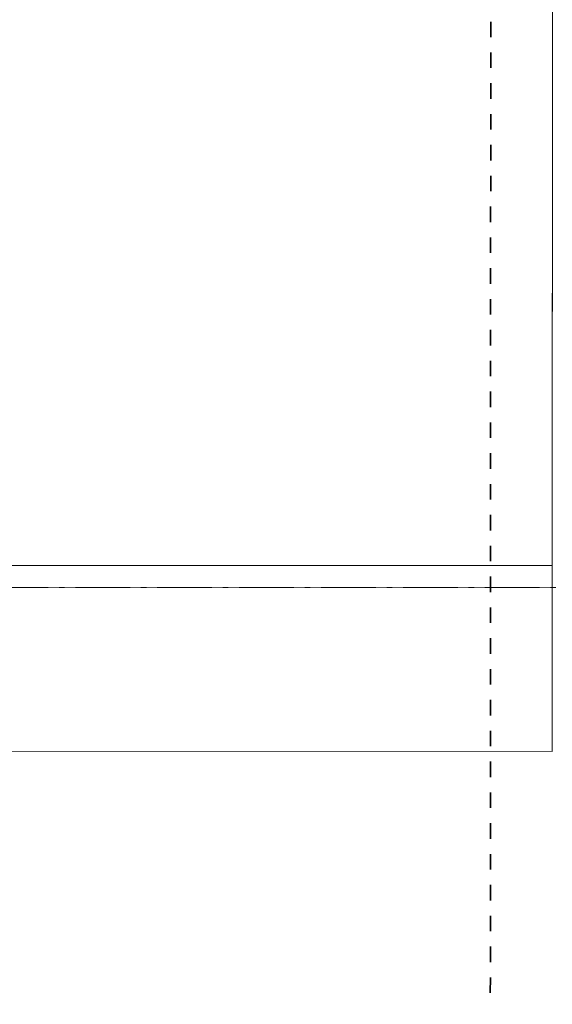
# Model space of a CAD drawing. Extents: x 16 to 1175, y 16 to 826.
# Tile 209 of 217: x 883 to 952, y 303 to 431. Entities that reach past the tile are written whole.
import ezdxf

# ---------------------------------------------------------------- set-up
doc = ezdxf.new("R2010")
doc.units = 0
doc.header["$MEASUREMENT"] = 0
doc.layers.add('Layer 1', color=7, linetype='Continuous', lineweight=0)

# ---------------------------------------------------------------- blocks, each defined once
blk = doc.blocks.new('Block_0')
at = {"layer": 'Layer 1', "color": 18, "lineweight": 5, "true_color": 0x000000}
for p, q in [((952.29, 356.93), (952.36, 500.08)), ((952.29, 359.77), (807.72, 359.84)), ((952.29, 356.93), (952.29, 359.77)), ((846.35, 356.99), (952.29, 356.93)), ((952.28, 335.67), (952.29, 356.93)), ((861.29, 335.72), (952.28, 335.67))]:
    blk.add_line(p, q, dxfattribs=at)
at = {"layer": 'Layer 1', "color": 5, "lineweight": 35, "true_color": 0x0000ff}
for p, q in [((944.32, 428.34), (944.32, 430.34)), ((944.31, 424.34), (944.32, 426.34)), ((944.31, 420.34), (944.31, 422.34)), ((944.31, 416.34), (944.31, 418.34)), ((944.31, 412.34), (944.31, 414.34)), ((944.31, 408.34), (944.31, 410.34)), ((944.3, 404.34), (944.3, 406.34)), ((944.3, 400.34), (944.3, 402.34)), ((944.3, 396.34), (944.3, 398.34)), ((944.3, 392.34), (944.3, 394.34)), ((944.3, 388.34), (944.3, 390.34)), ((944.29, 384.34), (944.3, 386.34)), ((944.29, 380.34), (944.29, 382.34)), ((944.29, 376.34), (944.29, 378.34)), ((944.29, 372.34), (944.29, 374.34)), ((944.29, 368.34), (944.29, 370.34)), ((944.28, 364.34), (944.28, 366.34)), ((944.28, 360.34), (944.28, 362.34)), ((944.28, 356.34), (944.28, 358.34)), ((944.28, 352.34), (944.28, 354.34)), ((944.28, 348.34), (944.28, 350.34)), ((944.27, 344.34), (944.28, 346.34)), ((944.27, 340.34), (944.27, 342.34)), ((944.27, 336.34), (944.27, 338.34)), ((944.27, 332.34), (944.27, 334.34)), ((944.26, 328.34), (944.27, 330.34)), ((944.26, 324.34), (944.26, 326.34)), ((944.26, 320.34), (944.26, 322.34)), ((944.26, 316.34), (944.26, 318.34)), ((944.26, 312.34), (944.26, 314.34)), ((944.26, 308.34), (944.26, 310.34)), ((944.25, 304.34), (944.26, 306.34))]:
    blk.add_line(p, q, dxfattribs=at)
at = {"layer": 'Layer 1', "color": 253, "lineweight": 9, "true_color": 0xb4b4b4}
for p, q in [((886.87, 356.93), (879.78, 356.93)), ((888.99, 356.93), (888.29, 356.93)), ((897.5, 356.93), (890.41, 356.93)), ((899.62, 356.93), (898.92, 356.93)), ((908.13, 356.93), (901.04, 356.93)), ((910.25, 356.93), (909.55, 356.93)), ((918.76, 356.93), (911.67, 356.93)), ((920.88, 356.93), (920.18, 356.93)), ((929.39, 356.93), (922.3, 356.93)), ((931.51, 356.93), (930.81, 356.93)), ((940.02, 356.93), (932.93, 356.93)), ((942.14, 356.93), (941.44, 356.93)), ((950.65, 356.93), (943.56, 356.93)), ((952.77, 356.93), (952.07, 356.93))]:
    blk.add_line(p, q, dxfattribs=at)
at = {"layer": 'Layer 1'}
for points in [[(559.63, 359.97), (952.29, 359.77), (952.29, 356.93), (559.62, 357.13), (559.63, 359.97)], [(846.41, 356.99), (952.29, 356.93), (952.28, 335.67), (861.29, 335.72), (861.23, 230.8), (846.35, 230.81), (846.38, 281.55), (846.4, 335.73), (846.41, 356.99)]]:
    blk.add_lwpolyline(points, dxfattribs=at)
blk.add_open_spline([(330.11, 604.63), (330.11, 604.63), (634.65, 741.42), (634.65, 741.42), (634.65, 741.42), (665.43, 672.9), (665.43, 672.9), (665.43, 672.9), (711.77, 569.73), (711.77, 569.73), (711.77, 569.73), (743.01, 500.18), (743.01, 500.18), (743.01, 500.18), (952.36, 500.08), (952.36, 500.08), (952.36, 500.08), (952.29, 356.93), (952.29, 356.93), (952.29, 356.93), (846.41, 356.99), (846.41, 356.99), (846.41, 356.99), (843.58, 356.99), (843.58, 356.99), (843.58, 356.99), (461.89, 357.18), (461.89, 357.18), (461.89, 357.18), (461.96, 502.91), (461.96, 502.91), (461.96, 502.91), (330.06, 502.98), (330.06, 502.98), (330.06, 502.98), (330.11, 604.63), (330.11, 604.63)], degree=3, knots=[0, 0, 0, 0, 1, 1, 1, 2, 2, 2, 3, 3, 3, 4, 4, 4, 5, 5, 5, 6, 6, 6, 7, 7, 7, 8, 8, 8, 9, 9, 9, 10, 10, 10, 11, 11, 11, 12, 12, 12, 12], dxfattribs=at)

msp = doc.modelspace()

# ---------------------------------------------------------------- block references
at = {"layer": 'Layer 1'}
msp.add_blockref('Block_0', (0, 0), dxfattribs=at)

doc.saveas('drawing.dxf')
